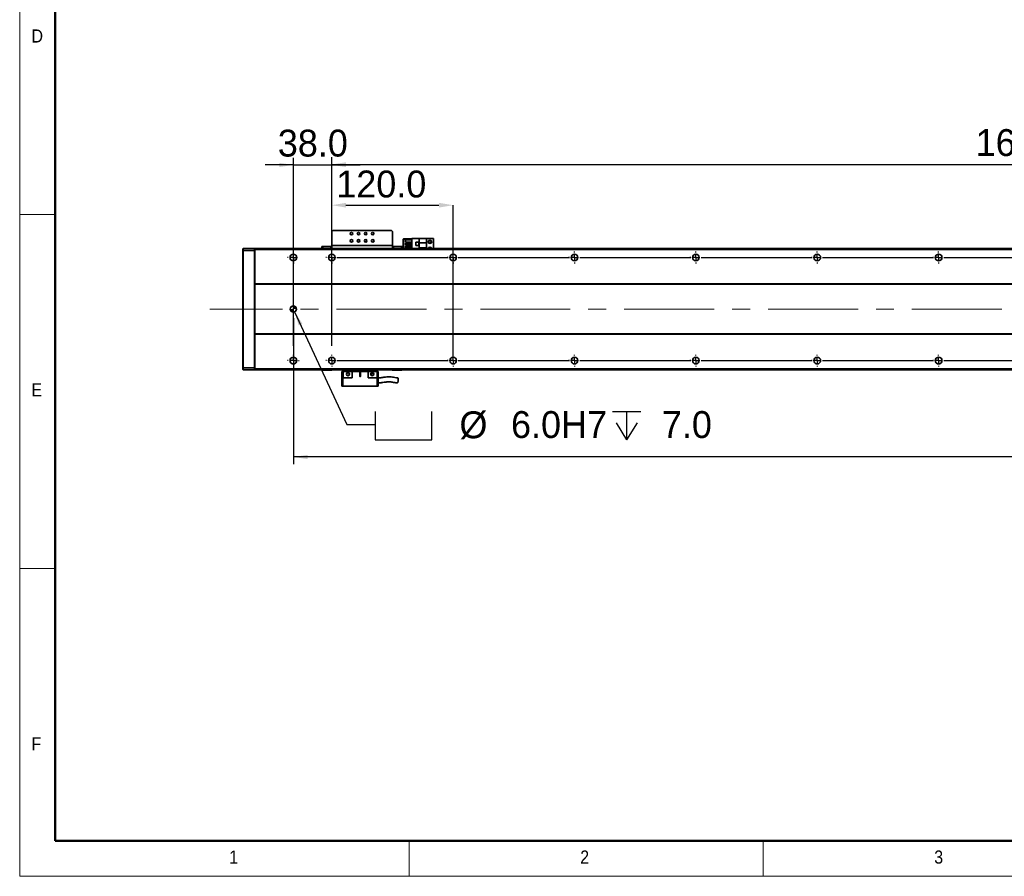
# Model space of a CAD drawing. Header units: millimetres. Extents: x 35 to 2905, y 35 to 2044.
# Tile 1 of 11: x 35 to 1008, y 35 to 882. Entities that reach past the tile are written whole.
import ezdxf

# ---------------------------------------------------------------- set-up
doc = ezdxf.new("R2010")
doc.units = ezdxf.units.MM
doc.header["$LTSCALE"] = 7
doc.header["$PDSIZE"] = -1
doc.linetypes.add('CENTERX2', pattern=[20.32, 12.7, -2.54, 2.54, -2.54])
doc.layers.add('黑色实线', color=7, linetype='Continuous')
doc.styles.add('SLDTEXTSTYLE1', font='Gothic.ttf', dxfattribs={"width": 0.913})
doc.styles.add('SLDTEXTSTYLE8', font='txt')
doc.styles.add('SLDTEXTSTYLE9', font='txt', dxfattribs={"bigfont": 'bigfont'})
doc.dimstyles.new('SLDDIMSTYLE0', dxfattribs={"dimtxt": 26.6, "dimasz": 14, "dimexe": 0, "dimexo": 0.0625, "dimgap": 6.65, "dimtad": 2, "dimdec": 1, "dimrnd": 1e-09, "dimzin": 4, "dimdsep": 46, "dimtxsty": 'SLDTEXTSTYLE8', "dimsah": 1, "dimcen": 0.09, "dimadec": 0, "dimazin": 1, "dimtfac": 1, "dimtdec": 1, "dimtmove": 0, "dimatfit": 0, "dimfxl": 0, "dimfrac": 2, "dimtolj": 1, "dimtzin": 12, "dimarcsym": 0})
doc.dimstyles.new('SLDDIMSTYLE4', dxfattribs={"dimtxt": 26.6, "dimasz": 14, "dimexe": 0, "dimexo": 0.0625, "dimgap": 6.65, "dimtad": 0, "dimtih": 1, "dimtoh": 1, "dimdec": 1, "dimrnd": 1e-09, "dimzin": 4, "dimdsep": 46, "dimtxsty": 'SLDTEXTSTYLE8', "dimsah": 1, "dimcen": 0, "dimadec": 0, "dimazin": 1, "dimtfac": 1, "dimtdec": 1, "dimtofl": 0, "dimtmove": 0, "dimatfit": 3, "dimfxl": 0, "dimfrac": 2, "dimtolj": 1, "dimtzin": 12, "dimarcsym": 0})
doc.dimstyles.new('SLDDIMSTYLE5', dxfattribs={"dimtxt": 26.6, "dimasz": 14, "dimexe": 0, "dimexo": 0.0625, "dimgap": 6.65, "dimtad": 2, "dimdec": 1, "dimrnd": 1e-09, "dimzin": 4, "dimdsep": 46, "dimtxsty": 'SLDTEXTSTYLE8', "dimsah": 1, "dimcen": 0.09, "dimadec": 0, "dimazin": 1, "dimtfac": 1, "dimtdec": 1, "dimtofl": 0, "dimtmove": 0, "dimatfit": 3, "dimfxl": 0, "dimfrac": 2, "dimtolj": 1, "dimtzin": 12, "dimarcsym": 0})

# ---------------------------------------------------------------- blocks, each defined once
blk = doc.blocks.new('SW_SYMBOL_HOLE_SPOT')
at = {"layer": '黑色实线', "color": 0}
for p, q in [((0, 6125), (0, 525)), ((11200, 525), (11200, 6125)), ((0, 525), (11200, 525))]:
    blk.add_line(p, q, dxfattribs=at)
blk = doc.blocks.new('SW_SYMBOL_HOLE_DEPTH')
at = {"layer": '黑色实线', "color": 0}
for p, q in [((0, 6125), (5600, 6125)), ((2800, 6125), (2800, 525)), ((700, 3885), (2800, 525)), ((4900, 3885), (2800, 525))]:
    blk.add_line(p, q, dxfattribs=at)
blk = doc.blocks.new('_D_25')
at = {"layer": '黑色实线'}
for p, q in [((306.83, 593.27), (358.56, 481.68)), ((358.56, 481.68), (386.56, 481.68))]:
    blk.add_line(p, q, dxfattribs=at)
blk.add_solid([(306.83, 593.27), (310.81, 579.69), (314.62, 581.46)], dxfattribs=at)
at = {"layer": '黑色实线', "xscale": 0.004985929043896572, "yscale": 0.004985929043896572, "zscale": 0.004985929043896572}
for name, p in [('SW_SYMBOL_HOLE_SPOT', (386.56, 464.07)), ('SW_SYMBOL_HOLE_DEPTH', (621.12, 464.07))]:
    blk.add_blockref(name, p, dxfattribs=at)
at = {"layer": '黑色实线', "char_height": 26.6, "attachment_point": 1, "style": 'SLDTEXTSTYLE8'}
for s, insert in [('%%c', (469.78, 494.82)), (' 6.0H7 ', (510.88, 495.08)), (' 7.0', (660.06, 495.08))]:
    blk.add_mtext(s, dxfattribs=dict(at, insert=insert))
blk = doc.blocks.new('_D_27')
at = {"layer": '黑色实线'}
for p, q in [((305.56, 587.11), (305.56, 442.69)), ((2061.56, 581.57), (2061.56, 442.69)), ((2061.56, 449.69), (305.56, 449.69))]:
    blk.add_line(p, q, dxfattribs=at)
for points in [[(305.56, 449.69), (319.56, 447.59), (319.56, 451.79)], [(2061.56, 449.69), (2047.56, 451.79), (2047.56, 447.59)]]:
    blk.add_solid(points, dxfattribs=at)
at = {"layer": '黑色实线', "insert": (1133.1, 484.59), "char_height": 26.6, "attachment_point": 1, "style": 'SLDTEXTSTYLE8'}
blk.add_mtext('1756.0', dxfattribs=at)
blk = doc.blocks.new('_D_30')
at = {"layer": '黑色实线'}
for p, q in [((343.56, 661.73), (343.56, 746.05)), ((2023.56, 661.73), (2023.56, 746.05)), ((343.56, 739.05), (2023.56, 739.05))]:
    blk.add_line(p, q, dxfattribs=at)
for points in [[(343.56, 739.05), (357.56, 736.95), (357.56, 741.15)], [(2023.56, 739.05), (2009.56, 741.15), (2009.56, 736.95)]]:
    blk.add_solid(points, dxfattribs=at)
at = {"layer": '黑色实线', "char_height": 26.6, "attachment_point": 1}
for s, insert, style in [('1680.0', (980.13, 773.95), 'SLDTEXTSTYLE8'), ('=14×120（PITCH）', (1084.1, 773.95), 'SLDTEXTSTYLE9')]:
    blk.add_mtext(s, dxfattribs=dict(at, insert=insert, style=style))
blk = doc.blocks.new('_D_31')
at = {"layer": 'Defpoints', "color": 0}
for p in [(463.56, 698.7), (343.56, 652.84), (463.56, 545)]:
    blk.add_point(p, dxfattribs=at)
at = {"layer": '黑色实线', "color": 0, "lineweight": -2}
for p, q in [((343.56, 652.9), (343.56, 698.7)), ((357.56, 698.7), (449.56, 698.7)), ((463.56, 545.06), (463.56, 698.7))]:
    blk.add_line(p, q, dxfattribs=at)
at = {"layer": '黑色实线', "color": 0}
for points in [[(357.56, 701.03), (357.56, 696.36), (343.56, 698.7)], [(449.56, 701.03), (449.56, 696.36), (463.56, 698.7)]]:
    blk.add_solid(points, dxfattribs=at)
at = {"layer": '黑色实线', "color": 0, "insert": (392.52, 732.96), "char_height": 26.6, "attachment_point": 2, "style": 'SLDTEXTSTYLE8'}
blk.add_mtext('\\A1;120.0', dxfattribs=at)
blk = doc.blocks.new('_D_32')
at = {"layer": '黑色实线'}
for p, q in [((305.56, 559.73), (305.56, 745.5)), ((343.56, 559.73), (343.56, 745.5)), ((305.56, 738.5), (277.56, 738.5)), ((305.56, 738.5), (343.56, 738.5)), ((343.56, 738.5), (371.56, 738.5))]:
    blk.add_line(p, q, dxfattribs=at)
for points in [[(305.56, 738.5), (291.56, 740.6), (291.56, 736.4)], [(343.56, 738.5), (357.56, 736.4), (357.56, 740.6)]]:
    blk.add_solid(points, dxfattribs=at)
at = {"layer": '黑色实线', "insert": (290.21, 773.41), "char_height": 26.6, "attachment_point": 1, "style": 'SLDTEXTSTYLE8'}
blk.add_mtext('38.0', dxfattribs=at)
blk = doc.blocks.new('SW_CENTERMARKSYMBOL_0')
at = {"layer": '黑色实线', "color": 0}
for p, q in [((-5.08, 0), (-5.84, 0)), ((0, 0), (-2.54, 0)), ((0, 5.08), (0, 5.84)), ((0, 0), (0, 2.54)), ((0, 0), (0, -2.54)), ((0, 0), (2.54, 0)), ((5.08, 0), (5.84, 0)), ((0, -5.08), (0, -5.84))]:
    blk.add_line(p, q, dxfattribs=at)
blk = doc.blocks.new('SW_CENTERMARKSYMBOL_1')
at = {"layer": '黑色实线', "color": 0}
for p, q in [((-158, 107.08), (-158, 107.84)), ((0, 107.08), (0, 107.84)), ((-163.08, 102), (-163.84, 102)), ((-158, 102), (-160.54, 102)), ((-158, 102), (-158, 104.54)), ((-158, 102), (-158, 99.46)), ((-158, 102), (-155.46, 102)), ((0, 102), (-2.54, 102)), ((0, 102), (0, 104.54)), ((0, 102), (0, 99.46)), ((0, 102), (2.54, 102)), ((5.08, 102), (5.84, 102)), ((-158, 96.92), (-158, 96.16)), ((-125.08, 0), (-125.84, 0)), ((-120, 0), (-122.54, 0)), ((-120, 5.08), (-120, 5.84)), ((-120, 0), (-120, 2.54)), ((-120, 0), (-120, -2.54)), ((-120, 0), (-117.46, 0)), ((-114.92, 0), (-5.08, 0)), ((-5.08, 0), (-5.84, 0)), ((0, 0), (-2.54, 0)), ((0, 0), (-2.54, 0)), ((0, 5.08), (0, 5.84)), ((0, 0), (0, 2.54)), ((0, 0), (0, 2.54)), ((0, 0), (0, -2.54)), ((0, 0), (2.54, 0)), ((0, 0), (0, -2.54)), ((0, 0), (2.54, 0)), ((5.08, 0), (5.84, 0)), ((5.08, 0), (114.92, 0)), ((114.92, 0), (114.16, 0)), ((120, 0), (117.46, 0)), ((120, 0), (117.46, 0)), ((120, 0), (117.46, 0)), ((120, 5.08), (120, 5.84)), ((120, 0), (120, 2.54)), ((120, 0), (120, 2.54)), ((120, 0), (120, 2.54)), ((120, 0), (120, -2.54)), ((120, 0), (122.54, 0)), ((120, 0), (120, -2.54)), ((120, 0), (122.54, 0)), ((120, 0), (120, -2.54)), ((120, 0), (122.54, 0)), ((125.08, 0), (125.84, 0)), ((125.08, 0), (234.92, 0)), ((234.92, 0), (234.16, 0)), ((240, 0), (237.46, 0)), ((240, 0), (237.46, 0)), ((240, 0), (237.46, 0)), ((240, 0), (237.46, 0)), ((240, 5.08), (240, 5.84)), ((240, 0), (240, 2.54)), ((240, 0), (240, 2.54)), ((240, 0), (240, 2.54)), ((240, 0), (240, 2.54)), ((240, 0), (240, -2.54)), ((240, 0), (242.54, 0)), ((240, 0), (240, -2.54)), ((240, 0), (242.54, 0)), ((240, 0), (240, -2.54)), ((240, 0), (242.54, 0)), ((240, 0), (240, -2.54)), ((240, 0), (242.54, 0)), ((245.08, 0), (245.84, 0)), ((245.08, 0), (354.92, 0)), ((354.92, 0), (354.16, 0)), ((360, 0), (357.46, 0)), ((360, 0), (357.46, 0)), ((360, 0), (357.46, 0)), ((360, 0), (357.46, 0)), ((360, 0), (357.46, 0)), ((360, 5.08), (360, 5.84)), ((360, 0), (360, 2.54)), ((360, 0), (360, 2.54)), ((360, 0), (360, 2.54)), ((360, 0), (360, 2.54)), ((360, 0), (360, 2.54)), ((360, 0), (360, -2.54)), ((360, 0), (362.54, 0)), ((360, 0), (360, -2.54)), ((360, 0), (362.54, 0)), ((360, 0), (360, -2.54)), ((360, 0), (362.54, 0)), ((360, 0), (360, -2.54)), ((360, 0), (362.54, 0)), ((360, 0), (360, -2.54)), ((360, 0), (362.54, 0)), ((365.08, 0), (365.84, 0)), ((365.08, 0), (474.92, 0)), ((474.92, 0), (474.16, 0)), ((480, 0), (477.46, 0)), ((480, 0), (477.46, 0)), ((480, 0), (477.46, 0)), ((480, 0), (477.46, 0)), ((480, 0), (477.46, 0)), ((480, 0), (477.46, 0)), ((480, 5.08), (480, 5.84)), ((480, 0), (480, 2.54)), ((480, 0), (480, 2.54)), ((480, 0), (480, 2.54)), ((480, 0), (480, 2.54)), ((480, 0), (480, 2.54)), ((480, 0), (480, 2.54)), ((480, 0), (480, -2.54)), ((480, 0), (482.54, 0)), ((480, 0), (480, -2.54)), ((480, 0), (482.54, 0)), ((480, 0), (480, -2.54)), ((480, 0), (482.54, 0)), ((480, 0), (480, -2.54)), ((480, 0), (482.54, 0)), ((480, 0), (480, -2.54)), ((480, 0), (482.54, 0)), ((480, 0), (480, -2.54)), ((480, 0), (482.54, 0)), ((485.08, 0), (485.84, 0)), ((485.08, 0), (594.92, 0)), ((-120, -5.08), (-120, -5.84)), ((0, -5.08), (0, -5.84)), ((120, -5.08), (120, -5.84)), ((240, -5.08), (240, -5.84)), ((360, -5.08), (360, -5.84)), ((480, -5.08), (480, -5.84))]:
    blk.add_line(p, q, dxfattribs=at)
blk = doc.blocks.new('SW_CENTERMARKSYMBOL_2')
at = {"layer": '黑色实线', "color": 0}
for p, q in [((-245.08, 0), (-245.84, 0)), ((-240, 0), (-242.54, 0)), ((-240, 5.08), (-240, 5.84)), ((-240, 0), (-240, 2.54)), ((-240, 0), (-240, -2.54)), ((-240, 0), (-237.46, 0)), ((-234.92, 0), (-125.08, 0)), ((-125.08, 0), (-125.84, 0)), ((-120, 0), (-122.54, 0)), ((-120, 0), (-122.54, 0)), ((-120, 5.08), (-120, 5.84)), ((-120, 0), (-120, 2.54)), ((-120, 0), (-120, 2.54)), ((-120, 0), (-120, -2.54)), ((-120, 0), (-117.46, 0)), ((-120, 0), (-120, -2.54)), ((-120, 0), (-117.46, 0)), ((-114.92, 0), (-114.16, 0)), ((-114.92, 0), (-5.08, 0)), ((-5.08, 0), (-5.84, 0)), ((0, 0), (-2.54, 0)), ((0, 0), (-2.54, 0)), ((0, 0), (-2.54, 0)), ((0, 5.08), (0, 5.84)), ((0, 0), (0, 2.54)), ((0, 0), (0, 2.54)), ((0, 0), (0, 2.54)), ((0, 0), (0, -2.54)), ((0, 0), (2.54, 0)), ((0, 0), (0, -2.54)), ((0, 0), (2.54, 0)), ((0, 0), (0, -2.54)), ((0, 0), (2.54, 0)), ((5.08, 0), (5.84, 0)), ((5.08, 0), (114.92, 0)), ((114.92, 0), (114.16, 0)), ((120, 0), (117.46, 0)), ((120, 0), (117.46, 0)), ((120, 0), (117.46, 0)), ((120, 0), (117.46, 0)), ((120, 5.08), (120, 5.84)), ((120, 0), (120, 2.54)), ((120, 0), (120, 2.54)), ((120, 0), (120, 2.54)), ((120, 0), (120, 2.54)), ((120, 0), (120, -2.54)), ((120, 0), (122.54, 0)), ((120, 0), (120, -2.54)), ((120, 0), (122.54, 0)), ((120, 0), (120, -2.54)), ((120, 0), (122.54, 0)), ((120, 0), (120, -2.54)), ((120, 0), (122.54, 0)), ((125.08, 0), (125.84, 0)), ((125.08, 0), (234.92, 0)), ((234.92, 0), (234.16, 0)), ((240, 0), (237.46, 0)), ((240, 0), (237.46, 0)), ((240, 0), (237.46, 0)), ((240, 0), (237.46, 0)), ((240, 0), (237.46, 0)), ((240, 5.08), (240, 5.84)), ((240, 0), (240, 2.54)), ((240, 0), (240, 2.54)), ((240, 0), (240, 2.54)), ((240, 0), (240, 2.54)), ((240, 0), (240, 2.54)), ((240, 0), (240, -2.54)), ((240, 0), (242.54, 0)), ((240, 0), (240, -2.54)), ((240, 0), (242.54, 0)), ((240, 0), (240, -2.54)), ((240, 0), (242.54, 0)), ((240, 0), (240, -2.54)), ((240, 0), (242.54, 0)), ((240, 0), (240, -2.54)), ((240, 0), (242.54, 0)), ((245.08, 0), (245.84, 0)), ((245.08, 0), (354.92, 0)), ((354.92, 0), (354.16, 0)), ((360, 0), (357.46, 0)), ((360, 0), (357.46, 0)), ((360, 0), (357.46, 0)), ((360, 0), (357.46, 0)), ((360, 0), (357.46, 0)), ((360, 0), (357.46, 0)), ((360, 5.08), (360, 5.84)), ((360, 0), (360, 2.54)), ((360, 0), (360, 2.54)), ((360, 0), (360, 2.54)), ((360, 0), (360, 2.54)), ((360, 0), (360, 2.54)), ((360, 0), (360, 2.54)), ((360, 0), (360, -2.54)), ((360, 0), (362.54, 0)), ((360, 0), (360, -2.54)), ((360, 0), (362.54, 0)), ((360, 0), (360, -2.54)), ((360, 0), (362.54, 0)), ((360, 0), (360, -2.54)), ((360, 0), (362.54, 0)), ((360, 0), (360, -2.54)), ((360, 0), (362.54, 0)), ((360, 0), (360, -2.54)), ((360, 0), (362.54, 0)), ((365.08, 0), (365.84, 0)), ((365.08, 0), (474.92, 0)), ((-240, -5.08), (-240, -5.84)), ((-120, -5.08), (-120, -5.84)), ((0, -5.08), (0, -5.84)), ((120, -5.08), (120, -5.84)), ((240, -5.08), (240, -5.84)), ((360, -5.08), (360, -5.84))]:
    blk.add_line(p, q, dxfattribs=at)
blk = doc.blocks.new('SW_DOWELSYMBOL_4')
at = {"linetype": 'Continuous', "lineweight": 18}
h = blk.add_hatch(color=0, dxfattribs=at)
edge = h.paths.add_edge_path(flags=0)
edge.add_arc((0, 0), 3, 180, 270)
edge.add_line((0, -3), (0, 0))
edge.add_line((0, 0), (-3, 0))
h = blk.add_hatch(color=0, dxfattribs=at)
edge = h.paths.add_edge_path(flags=0)
edge.add_arc((0, 0), 3, 0, 90)
edge.add_line((0, 3), (0, 0))
edge.add_line((0, 0), (3, 0))
at = {"layer": '黑色实线', "color": 0}
blk.add_circle((0, 0), 3, dxfattribs=at)

msp = doc.modelspace()

# ---------------------------------------------------------------- linework, layer by layer
at = {"color": 7, "linetype": 'Continuous', "lineweight": 18}
for p, q in [((35, 2044), (35, 35)), ((70, 2009), (70, 70)), ((35, 689.5), (70, 689.5)), ((70, 339.5), (35, 339.5)), ((70, 70), (2870, 70)), ((420, 35), (420, 70)), ((770, 70), (770, 35)), ((861, 70), (2870, 70)), ((35, 35), (2905, 35))]:
    msp.add_line(p, q, dxfattribs=at)
at = {"color": 7, "linetype": 'Continuous', "lineweight": 50}
for p, q in [((70, 2009), (70, 70)), ((70, 70), (2870, 70))]:
    msp.add_line(p, q, dxfattribs=at)
at = {"color": 7, "linetype": 'Continuous', "lineweight": 35}
for p, q in [((344.5639267, 673.7965202), (343.5639396, 672.7965182)), ((343.5639396, 672.7965182), (343.5639396, 658.9965156)), ((402.563925, 673.7965202), (344.5639267, 673.7965202)), ((403.5639419, 672.7965182), (402.563925, 673.7965202)), ((403.5639419, 658.9965156), (403.5639419, 672.7965182)), ((414.3639459, 665.5016547), (414.063926, 665.2016571)), ((414.3639459, 665.2016571), (414.063926, 665.2016571)), ((414.063926, 655.9965169), (414.063926, 665.2016571)), ((414.4881918, 665.5016547), (414.3639459, 665.2016571)), ((414.3639459, 665.5016547), (414.4881918, 665.5016547)), ((418.763931, 665.2016571), (414.3639459, 665.2016571)), ((414.3639459, 665.2016571), (414.3639459, 655.9965169)), ((414.4881918, 665.5016547), (418.763931, 665.5016547)), ((416.3639202, 664.5616522), (422.5639357, 664.5616522)), ((416.3639202, 662.0616546), (416.3639202, 664.5616522)), ((416.3639202, 662.0616546), (422.5639357, 662.0616546)), ((418.763931, 665.5016547), (422.5639357, 665.5016547)), ((418.763931, 664.5616522), (418.763931, 665.5016547)), ((418.763931, 661.0216579), (418.763931, 662.0616546)), ((422.5639357, 655.9965169), (422.5639357, 665.8016524)), ((422.5639357, 665.8016524), (430.1139369, 665.8016524)), ((429.8639252, 662.1016568), (426.6639306, 662.1016568)), ((426.6639306, 662.1016568), (426.6639306, 658.9016548)), ((429.7639384, 662.0016551), (426.7639472, 662.0016551)), ((426.7639472, 662.0016551), (426.7639472, 659.0016565)), ((429.7639384, 659.0016565), (429.7639384, 662.0016551)), ((429.8639252, 658.9016548), (429.8639252, 662.1016568)), ((437.0639279, 665.8016524), (430.1139369, 665.8016524)), ((430.1139369, 665.8016524), (430.1139369, 661.5016541)), ((437.0639279, 661.5016541), (437.0639279, 665.8016524)), ((444.0639272, 665.8016524), (437.0639279, 665.8016524)), ((444.0639272, 665.8016524), (444.0639272, 655.9965169)), ((255.56394, 655.6965193), (255.8639302, 655.9965169)), ((255.56394, 653.8722521), (255.56394, 655.6965193)), ((255.56394, 653.8722521), (255.8639302, 653.9965166)), ((255.56394, 538.1207807), (255.56394, 653.8722521)), ((255.8639302, 655.9965169), (255.8639302, 653.9965166)), ((255.8639302, 655.9965169), (267.2639295, 655.9965169)), ((255.8639302, 653.9965166), (255.8639302, 537.9965162)), ((267.2639295, 653.9965166), (255.8639302, 653.9965166)), ((267.2639295, 653.9965166), (267.2639295, 655.9965169)), ((267.5639345, 655.6965193), (267.2639295, 655.9965169)), ((267.2639295, 537.9965162), (267.2639295, 653.9965166)), ((267.5639345, 653.8722521), (267.2639295, 653.9965166)), ((2099.5639517, 655.9965169), (267.5639345, 655.9965169)), ((267.5639345, 654.9965186), (267.5639345, 655.9965169)), ((2099.5639517, 654.9965186), (267.5639345, 654.9965186)), ((267.5639345, 620.9965168), (267.5639345, 654.9965186)), ((333.5639491, 655.9965169), (333.5639491, 657.9965135)), ((333.5639491, 657.9965135), (334.5639362, 657.9965135)), ((334.5639362, 657.9965135), (334.5639362, 655.9965169)), ((334.5639362, 657.9965135), (342.5639226, 657.9965135)), ((342.5639226, 657.9965135), (342.5639226, 655.9965169)), ((343.5639396, 657.9965135), (342.5639226, 657.9965135)), ((403.5639419, 658.9965156), (343.5639396, 658.9965156)), ((343.5639396, 655.9965169), (343.5639396, 658.9965156)), ((403.5639419, 658.9965156), (403.5639419, 655.9965169)), ((404.5639291, 657.9965135), (403.5639419, 657.9965135)), ((404.5639291, 657.9965135), (404.5639291, 655.9965169)), ((404.5639291, 657.9965135), (412.5639453, 657.9965135)), ((412.5639453, 655.9965169), (412.5639453, 657.9965135)), ((412.5639453, 657.9965135), (413.5639324, 657.9965135)), ((413.5639324, 657.9965135), (413.5639324, 655.9965169)), ((416.3639202, 659.5216548), (416.3639202, 661.0216579)), ((416.3639202, 661.0216579), (422.5639357, 661.0216579)), ((416.3639202, 659.5216548), (422.5639357, 659.5216548)), ((416.3639202, 658.4816581), (422.5639357, 658.4816581)), ((416.3639202, 656.9816551), (416.3639202, 658.4816581)), ((416.3639202, 656.9816551), (422.5639357, 656.9816551)), ((418.763931, 658.4816581), (418.763931, 659.5216548)), ((418.763931, 655.9965169), (418.763931, 656.9816551)), ((426.6639306, 658.9016548), (429.8639252, 658.9016548)), ((426.7639472, 659.0016565), (429.7639384, 659.0016565)), ((437.0639279, 661.5016541), (430.1139369, 661.5016541)), ((430.1139369, 656.5016514), (430.1139369, 661.5016541)), ((430.1139369, 656.5016514), (437.0639279, 656.5016514)), ((430.1139369, 656.5016514), (430.1139369, 655.9965169)), ((437.0639279, 661.5016541), (437.0639279, 656.5016514)), ((437.0639279, 655.9965169), (437.0639279, 656.5016514)), ((308.5639431, 648.371291), (308.5639431, 645.6217437)), ((2099.5639517, 620.9965168), (267.5639345, 620.9965168)), ((267.5639345, 620.9965168), (267.5639345, 620.4965176)), ((2099.5639517, 620.4965176), (267.5639345, 620.4965176)), ((267.5639345, 571.4965171), (267.5639345, 620.4965176)), ((2099.5639517, 571.4965171), (267.5639345, 571.4965171)), ((267.5639345, 570.9965161), (267.5639345, 571.4965171)), ((2099.5639517, 570.9965161), (267.5639345, 570.9965161)), ((267.5639345, 536.9965179), (267.5639345, 570.9965161)), ((308.5639431, 546.3712892), (308.5639431, 543.6217456)), ((255.56394, 536.2965173), (255.56394, 538.1207807)), ((255.56394, 538.1207807), (255.8639302, 537.9965162)), ((255.56394, 536.2965173), (255.8639302, 535.9965159)), ((255.8639302, 537.9965162), (255.8639302, 535.9965159)), ((255.8639302, 537.9965162), (267.2639295, 537.9965162)), ((267.2639295, 535.9965159), (255.8639302, 535.9965159)), ((267.5639345, 538.1207807), (267.2639295, 537.9965162)), ((267.2639295, 535.9965159), (267.2639295, 537.9965162)), ((267.5639345, 536.2965173), (267.2639295, 535.9965159)), ((2099.5639517, 536.9965179), (267.5639345, 536.9965179)), ((267.5639345, 536.9965179), (267.5639345, 535.9965159)), ((2099.5639517, 535.9965159), (267.5639345, 535.9965159)), ((334.0639426, 535.8016534), (334.0639426, 535.9965159)), ((334.3639328, 535.5016558), (334.0639426, 535.8016534)), ((334.0639426, 535.8016534), (335.0639298, 535.8016534)), ((335.1882055, 535.5016558), (334.3639328, 535.5016558)), ((335.0639298, 535.9965159), (335.0639298, 535.8016534)), ((335.1882055, 535.5016558), (335.0639298, 535.8016534)), ((335.0639298, 535.8016534), (343.063946, 535.8016534)), ((342.9396703, 535.5016558), (335.1882055, 535.5016558)), ((342.9396703, 535.5016558), (343.063946, 535.8016534)), ((343.7639429, 535.5016558), (342.9396703, 535.5016558)), ((343.063946, 535.8016534), (343.063946, 535.9965159)), ((343.063946, 535.8016534), (344.0639331, 535.8016534)), ((344.0639331, 535.8016534), (343.7639429, 535.5016558)), ((344.0639331, 535.9965159), (344.0639331, 535.8016534)), ((354.5639469, 534.1016544), (354.5639469, 535.9965159)), ((388.5639264, 534.1016544), (388.5639264, 535.9965159)), ((403.0639484, 535.8016534), (403.0639484, 535.9965159)), ((403.3639385, 535.5016558), (403.0639484, 535.8016534)), ((403.0639484, 535.8016534), (404.0639355, 535.8016534)), ((404.1882112, 535.5016558), (403.3639385, 535.5016558)), ((404.0639355, 535.9965159), (404.0639355, 535.8016534)), ((404.0639355, 535.8016534), (412.0639219, 535.8016534)), ((404.1882112, 535.5016558), (404.0639355, 535.8016534)), ((411.939676, 535.5016558), (404.1882112, 535.5016558)), ((411.939676, 535.5016558), (412.0639219, 535.8016534)), ((412.7639487, 535.5016558), (411.939676, 535.5016558)), ((412.0639219, 535.8016534), (412.0639219, 535.9965159)), ((412.0639219, 535.8016534), (413.0639388, 535.8016534)), ((413.0639388, 535.8016534), (412.7639487, 535.5016558)), ((413.0639388, 535.9965159), (413.0639388, 535.8016534)), ((353.56393, 534.1016544), (353.56393, 519.7016528)), ((354.7639205, 534.1016544), (353.56393, 534.1016544)), ((354.7639205, 528.1016535), (354.5639469, 528.1016535)), ((354.5639469, 519.7016528), (354.5639469, 528.1016535)), ((354.7639205, 534.1016544), (354.7639205, 528.1016535)), ((363.5639205, 534.1016544), (354.7639205, 534.1016544)), ((354.7639205, 528.1016535), (363.5639205, 528.1016535)), ((363.5639205, 534.1016544), (371.313925, 534.1016544)), ((363.5639205, 534.1016544), (363.5639205, 528.1016535)), ((371.8139484, 534.1016544), (371.313925, 534.1016544)), ((371.313925, 534.1016544), (371.313925, 529.3516523)), ((371.8139484, 534.1016544), (379.5639231, 534.1016544)), ((371.8139484, 529.3516523), (371.8139484, 534.1016544)), ((379.5639231, 528.1016535), (379.5639231, 534.1016544)), ((388.3639231, 534.1016544), (379.5639231, 534.1016544)), ((379.5639231, 528.1016535), (388.3639231, 528.1016535)), ((382.9420461, 532.5533716), (383.1412449, 532.6694666)), ((384.5732167, 532.1528694), (384.7044661, 531.7488691)), ((388.3639231, 528.1016535), (388.3639231, 534.1016544)), ((389.5639434, 534.1016544), (388.3639231, 534.1016544)), ((388.5639264, 528.1016535), (388.3639231, 528.1016535)), ((388.5639264, 528.1016535), (388.5639264, 519.7016528)), ((389.5639434, 519.7016528), (389.5639434, 534.1016544)), ((354.5639469, 519.7016528), (353.56393, 519.7016528)), ((388.5639264, 519.7016528), (354.5639469, 519.7016528)), ((389.5639434, 519.7016528), (388.5639264, 519.7016528))]:
    msp.add_line(p, q, dxfattribs=at)
at = {"color": 8, "linetype": 'Continuous', "lineweight": 35}
for p, q in [((370.8070471, 664.5016527), (369.3208351, 664.5016527)), ((377.8070464, 664.5016527), (376.3208344, 664.5016527))]:
    msp.add_line(p, q, dxfattribs=at)
at = {"color": 7, "linetype": 'Continuous', "lineweight": 35}
for centre, radius in [((363.0639345, 670.4965169), 1.25), ((370.0639345, 670.4965169), 1.25), ((377.0639345, 670.4965169), 1.25), ((384.0639345, 670.4965169), 1.25), ((363.0639345, 663.4965169), 1.25), ((370.0639345, 663.4965169), 1.25), ((377.0639345, 663.4965169), 1.25), ((384.0639345, 663.4965169), 1.25), ((440.5639345, 662.501655), 1.75), ((440.5639345, 662.501655), 1.25), ((305.5639345, 646.9965169), 3.3), ((343.5639345, 646.9965169), 3.3), ((463.5639345, 646.9965169), 3.3), ((583.5639345, 646.9965169), 3.3), ((703.5639345, 646.9965169), 3.3), ((823.5639345, 646.9965169), 3.3), ((943.5639345, 646.9965169), 3.3), ((305.5639345, 595.9965169), 3), ((305.5639345, 544.9965169), 3.3), ((343.5639345, 544.9965169), 3.3), ((463.5639345, 544.9965169), 3.3), ((583.5639345, 544.9965169), 3.3), ((703.5639345, 544.9965169), 3.3), ((823.5639345, 544.9965169), 3.3), ((943.5639345, 544.9965169), 3.3), ((359.5639345, 531.601655), 1.6), ((383.5639345, 531.601655), 1.6)]:
    msp.add_circle(centre, radius, dxfattribs=at)
for centre, radius, start, end in [((440.5639345, 655.501655), 1.75, 16.4260898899, 163.5739101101), ((440.5639345, 655.501655), 1.25, 23.3214650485, 156.6785349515), ((371.5639345, 529.351655), 0.25, 180, 0)]:
    msp.add_arc(centre, radius, start, end, dxfattribs=at)
for points, knots in [([(360.7044771, 531.7488691), (360.7237349, 531.6203075), (360.7624377, 531.3619351), (360.6556339, 530.9717144), (360.4334575, 530.625916), (360.0975696, 530.3594443), (359.6796515, 530.2088389), (359.2220319, 530.2015525), (358.787066, 530.3325065), (358.5557797, 530.5147118), (358.4471001, 530.6003286)], [0, 0, 0, 0, 0.1147382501, 0.23059126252, 0.35093007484, 0.4758292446, 0.60545612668, 0.73940388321, 0.87754795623, 1, 1, 1, 1]), ([(359.5455541, 532.9011275), (359.6874406, 532.8740948), (359.9705787, 532.8201504), (360.3241095, 532.5674364), (360.5034892, 532.3184749), (360.5649343, 532.1725632), (360.5732276, 532.1528694)], [0, 0, 0, 0, 0.3223276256, 0.6432129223, 0.9518441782, 1, 1, 1, 1]), ([(383.5639312, 532.7516539), (383.4479632, 532.7414466), (383.2160235, 532.7210316), (382.8997132, 532.5607424), (382.6437438, 532.3208226), (382.4713361, 532.0135769), (382.3982535, 531.6694346), (382.4309672, 531.3189978), (382.5666744, 530.9942882), (382.7929226, 530.7247172), (383.0892311, 530.5348363), (383.4286378, 530.4418378), (383.7803767, 530.454213), (384.1123142, 530.5708038), (384.3949787, 530.7810938), (384.6001494, 531.0656763), (384.7186539, 531.3998972), (384.7091953, 531.6325458), (384.7044661, 531.7488691)], [0, 0, 0, 0, 0.0624977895, 0.1249976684, 0.1874971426, 0.2499982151, 0.3124966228, 0.3749963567, 0.4374973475, 0.4999967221, 0.5624980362, 0.6249943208, 0.6874953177, 0.7499948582, 0.81249679, 0.8749971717, 0.9374991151, 1, 1, 1, 1]), ([(384.7044661, 531.7488691), (384.7237402, 531.6203065), (384.7624758, 531.3619307), (384.655606, 530.9717288), (384.4334842, 530.6259064), (384.0975849, 530.3594459), (383.6796715, 530.2088387), (383.2220495, 530.2015513), (382.7870803, 530.332514), (382.5557792, 530.5147123), (382.4470892, 530.6003286)], [0, 0, 0, 0, 0.11473834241, 0.23059291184, 0.35092628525, 0.475824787, 0.60545097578, 0.7393980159, 0.87754135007, 1, 1, 1, 1]), ([(383.545573, 532.9011275), (383.6874469, 532.8740907), (383.9705776, 532.8201348), (384.3241309, 532.5674578), (384.5034796, 532.3184689), (384.5649233, 532.1725631), (384.5732167, 532.1528694)], [0, 0, 0, 0, 0.3223111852, 0.6432200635, 0.9518434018, 1, 1, 1, 1]), ([(408.8764741, 527.893894), (407.9064139, 528.0487751), (406.0955863, 528.3378942), (403.6268092, 528.7215721), (401.5681489, 528.8903096), (399.7142639, 528.9292146), (397.6815995, 528.8484996), (395.8502554, 528.6416709), (394.3395817, 528.424254), (393.3298427, 528.2731862), (392.2872842, 528.1216742), (391.2244712, 528.0028372), (390.3066307, 527.9253758), (389.7573492, 527.9587277), (389.5639434, 527.9704711)], [0, 0, 0, 0, 0.1557740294, 0.2907859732, 0.3967697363, 0.4749902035, 0.5735898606, 0.7047464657, 0.7546895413, 0.8070874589, 0.8612087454, 0.9159540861, 0.9704068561, 1, 1, 1, 1]), ([(408.3113327, 522.9948914), (408.3458595, 522.9809241), (408.4439111, 522.9412589), (408.6365555, 523.2080906), (408.8510914, 523.7066183), (409.0387151, 524.4032746), (409.1789401, 525.2097288), (409.2564708, 526.0489162), (409.2605873, 526.8289128), (409.1871611, 527.4450057), (409.0552411, 527.8332662), (408.9322679, 527.8636609), (408.8762655, 527.8775027)], [0, 0, 0, 0, 0.0574060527, 0.163025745, 0.2664660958, 0.3699770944, 0.4747885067, 0.5815843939, 0.6902312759, 0.799775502, 0.9088172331, 1, 1, 1, 1]), ([(389.5639434, 522.9852727), (389.799102, 522.9768567), (390.5169206, 522.9511671), (391.6622503, 523.039338), (393.3437028, 523.2324886), (395.0429416, 523.501104), (396.7197234, 523.73106), (398.1678521, 523.8763663), (399.8545093, 523.9619404), (401.7648271, 523.899049), (403.8027199, 523.6748303), (405.9123049, 523.3175005), (407.45936, 523.0800877), (408.3057298, 522.9502028)], [0, 0, 0, 0, 0.0368682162, 0.1125397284, 0.1785183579, 0.3028051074, 0.3842704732, 0.4445276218, 0.5302864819, 0.6473384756, 0.7447459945, 0.8603544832, 1, 1, 1, 1])]:
    msp.add_open_spline(points, degree=3, knots=knots, dxfattribs=at)
at = {"layer": '黑色实线', "linetype": 'CENTERX2', "lineweight": 18}
msp.add_line((2144.0139345, 595.9965169), (223.1139345, 595.9965169), dxfattribs=at)

# ---------------------------------------------------------------- block references
at = {"layer": '黑色实线'}
for name, p in [('SW_CENTERMARKSYMBOL_1', (463.5639345, 544.9965169)), ('SW_CENTERMARKSYMBOL_2', (583.5639345, 646.9965169)), ('SW_DOWELSYMBOL_4', (305.5639345, 595.9965169)), ('SW_CENTERMARKSYMBOL_0', (305.5639345, 544.9965169))]:
    msp.add_blockref(name, p, dxfattribs=at)

# ---------------------------------------------------------------- texts
at = {"color": 7, "linetype": 'Continuous', "lineweight": 0, "char_height": 12.9645833, "attachment_point": 1, "style": 'SLDTEXTSTYLE1'}
for s, insert in [('D', (46.6666667, 872.5241462)), ('E', (46.6666667, 522.5241462)), ('F', (46.6666667, 172.5241462)), ('1', (242.0833333, 60.5241742)), ('2', (589.1666667, 60.5241742)), ('3', (939.1666667, 60.5241742))]:
    msp.add_mtext(s, dxfattribs=dict(at, insert=insert))

# ---------------------------------------------------------------- dimensions: what is measured, and where the dimension line sits
at = {"layer": '黑色实线'}
for base, p1, p2, dimstyle, picture, middle in [((343.5639345, 738.504272), (305.5639345, 550.8365169), (343.5639345, 550.8365169), 'SLDDIMSTYLE0', '_D_32', (322.9800724, 738.504272)), ((463.5639345, 698.6961102), (343.5639345, 652.8365169), (463.5639345, 544.9965169), 'SLDDIMSTYLE0', '_D_31', (392.5158959, 698.6961102)), ((305.5639345, 449.6909246), (2061.5639345, 590.4565169), (305.5639345, 595.9965169), 'SLDDIMSTYLE5', '_D_27', (1185.0834812, 449.6909246))]:
    dim = msp.add_linear_dim(base=base, p1=p1, p2=p2, dimstyle=dimstyle, dxfattribs=at)
    dim.commit()
    dim.dimension.update_dxf_attribs({"geometry": picture, "text_midpoint": middle, "dimtype": 160})
dim = msp.add_linear_dim(base=(2023.5639345, 739.0517526), p1=(343.5639345, 652.8365169), p2=(2023.5639345, 652.8365169), text='<>=14×120（PITCH）', dimstyle='SLDDIMSTYLE5', dxfattribs=at)
dim.commit()
dim.dimension.update_dxf_attribs({"geometry": '_D_30', "text_midpoint": (1185.0834812, 739.0517526), "dimtype": 160})
dim = msp.add_diameter_dim_2p(p1=(304.3022075, 598.7182893), p2=(306.8256616, 593.2747446), text='{\\fGDT;v} <>H7 {\\fGDT;x} 7.0\\P', dimstyle='SLDDIMSTYLE4', dxfattribs=at)
dim.commit()
dim.dimension.update_dxf_attribs({"geometry": '_D_25', "text_midpoint": (551.3112992, 481.6817441), "dimtype": 163})

doc.saveas('drawing.dxf')
